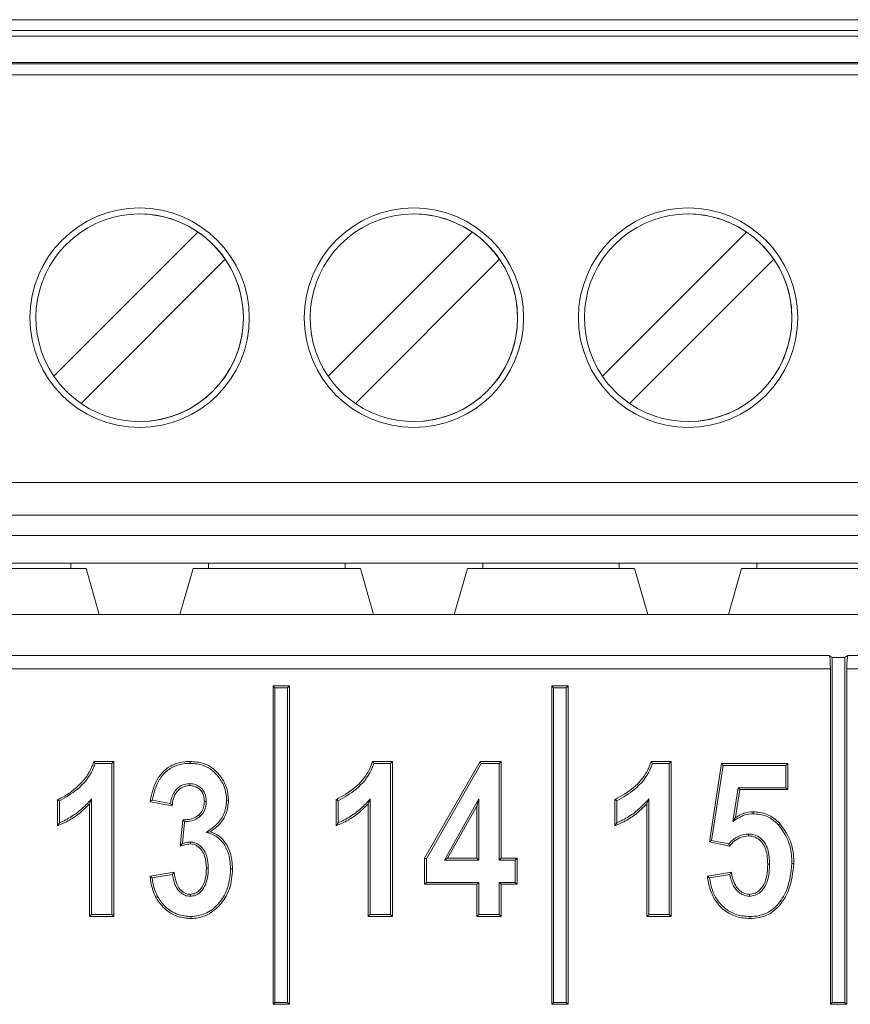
# Model space of a CAD drawing. Header units: millimetres. Extents: x 0 to 2100, y 0 to 1485.
# Tile 52 of 118: x 356 to 375, y 1248 to 1270. Entities that reach past the tile are written whole.
import ezdxf

# ---------------------------------------------------------------- set-up
doc = ezdxf.new("R2010")
doc.units = ezdxf.units.MM
doc.header["$LTSCALE"] = 5

msp = doc.modelspace()

# ---------------------------------------------------------------- linework, layer by layer
at = {"color": 7, "linetype": 'Continuous', "lineweight": 15}
for p, q in [((324.142, 1270.145), (386.642, 1270.145)), ((324.142, 1269.895), (386.642, 1269.895)), ((386.642, 1269.77), (324.142, 1269.77)), ((324.142, 1269.17), (386.642, 1269.17)), ((386.642, 1269.139), (324.142, 1269.139)), ((386.642, 1268.89), (324.142, 1268.89)), ((358.517, 1265.722), (358.517, 1265.722)), ((364.767, 1265.722), (364.767, 1265.722)), ((371.017, 1265.722), (371.017, 1265.722)), ((356.565, 1262.024), (359.851, 1265.31)), ((356.565, 1262.024), (359.851, 1265.31)), ((359.851, 1265.31), (359.851, 1265.31)), ((362.815, 1262.024), (366.101, 1265.31)), ((362.815, 1262.024), (366.101, 1265.31)), ((366.101, 1265.31), (366.101, 1265.31)), ((369.065, 1262.024), (372.351, 1265.31)), ((369.065, 1262.024), (372.351, 1265.31)), ((372.351, 1265.31), (372.351, 1265.31)), ((360.47, 1264.691), (357.184, 1261.405)), ((360.47, 1264.691), (360.47, 1264.691)), ((366.72, 1264.691), (363.434, 1261.405)), ((366.72, 1264.691), (366.72, 1264.691)), ((372.97, 1264.691), (369.684, 1261.405)), ((372.97, 1264.691), (372.97, 1264.691)), ((356.565, 1262.024), (356.565, 1262.024)), ((362.815, 1262.024), (362.815, 1262.024)), ((369.065, 1262.024), (369.065, 1262.024)), ((358.517, 1260.993), (358.517, 1260.993)), ((364.767, 1260.993), (364.767, 1260.993)), ((371.017, 1260.993), (371.017, 1260.993)), ((324.142, 1259.607), (386.642, 1259.607)), ((386.642, 1258.857), (324.142, 1258.857)), ((330.392, 1258.395), (380.392, 1258.395)), ((353.836, 1257.77), (356.948, 1257.77)), ((360.086, 1257.77), (356.948, 1257.77)), ((356.948, 1257.77), (356.948, 1257.645)), ((360.086, 1257.77), (363.198, 1257.77)), ((360.086, 1257.645), (360.086, 1257.77)), ((366.336, 1257.77), (363.198, 1257.77)), ((363.198, 1257.77), (363.198, 1257.645)), ((366.336, 1257.77), (369.448, 1257.77)), ((366.336, 1257.645), (366.336, 1257.77)), ((372.586, 1257.77), (369.448, 1257.77)), ((369.448, 1257.77), (369.448, 1257.645)), ((372.586, 1257.77), (375.698, 1257.77)), ((372.586, 1257.645), (372.586, 1257.77)), ((353.486, 1257.645), (357.298, 1257.645)), ((357.298, 1257.645), (357.597, 1256.596)), ((357.298, 1257.645), (357.298, 1257.645)), ((357.298, 1257.645), (357.597, 1256.596)), ((359.437, 1256.596), (359.736, 1257.645)), ((359.736, 1257.645), (363.548, 1257.645)), ((363.548, 1257.645), (363.847, 1256.596)), ((363.548, 1257.645), (363.548, 1257.645)), ((363.548, 1257.645), (363.847, 1256.596)), ((365.687, 1256.596), (365.986, 1257.645)), ((365.986, 1257.645), (369.798, 1257.645)), ((369.798, 1257.645), (370.097, 1256.596)), ((369.798, 1257.645), (369.798, 1257.645)), ((369.798, 1257.645), (370.097, 1256.596)), ((371.937, 1256.596), (372.236, 1257.645)), ((372.236, 1257.645), (376.048, 1257.645)), ((331.617, 1256.596), (379.175, 1256.596)), ((336.559, 1255.661), (374.234, 1255.661)), ((374.234, 1255.661), (374.302, 1255.62)), ((374.302, 1255.62), (374.302, 1247.765)), ((374.302, 1255.62), (374.59, 1255.62)), ((374.659, 1255.661), (374.59, 1255.62)), ((374.59, 1247.765), (374.59, 1255.62)), ((374.659, 1255.661), (389.318, 1255.661)), ((374.259, 1255.361), (336.534, 1255.361)), ((374.259, 1255.361), (374.259, 1247.721)), ((374.634, 1247.721), (374.634, 1255.361)), ((389.318, 1255.361), (374.634, 1255.361)), ((361.602, 1254.927), (361.559, 1254.971)), ((361.559, 1254.971), (361.559, 1247.721)), ((361.934, 1254.971), (361.559, 1254.971)), ((361.602, 1254.927), (361.602, 1247.765)), ((361.89, 1254.927), (361.602, 1254.927)), ((361.89, 1254.927), (361.934, 1254.971)), ((361.89, 1247.765), (361.89, 1254.927)), ((361.934, 1247.721), (361.934, 1254.971)), ((367.952, 1254.927), (367.909, 1254.971)), ((367.909, 1254.971), (367.909, 1247.721)), ((368.284, 1254.971), (367.909, 1254.971)), ((367.952, 1254.927), (367.952, 1247.765)), ((368.24, 1254.927), (367.952, 1254.927)), ((368.24, 1254.927), (368.284, 1254.971)), ((368.24, 1247.765), (368.24, 1254.927)), ((368.284, 1247.721), (368.284, 1254.971)), ((357.477, 1253.252), (357.929, 1253.252)), ((357.508, 1253.208), (357.885, 1253.208)), ((357.885, 1253.208), (357.929, 1253.252)), ((357.885, 1253.208), (357.885, 1249.765)), ((357.929, 1253.252), (357.929, 1249.721)), ((363.827, 1253.252), (364.279, 1253.252)), ((363.858, 1253.208), (364.235, 1253.208)), ((364.235, 1253.208), (364.279, 1253.252)), ((364.235, 1253.208), (364.235, 1249.765)), ((364.279, 1253.252), (364.279, 1249.721)), ((365.013, 1251.049), (366.277, 1253.252)), ((365.057, 1251.037), (366.302, 1253.208)), ((366.302, 1253.208), (366.277, 1253.252)), ((366.277, 1253.252), (366.756, 1253.252)), ((366.302, 1253.208), (366.712, 1253.208)), ((366.712, 1253.208), (366.756, 1253.252)), ((366.712, 1253.208), (366.712, 1251.007)), ((366.756, 1253.252), (366.756, 1251.051)), ((370.177, 1253.252), (370.629, 1253.252)), ((370.208, 1253.208), (370.585, 1253.208)), ((370.585, 1253.208), (370.629, 1253.252)), ((370.585, 1253.208), (370.585, 1249.765)), ((370.629, 1253.252), (370.629, 1249.721)), ((371.501, 1251.418), (371.776, 1253.206)), ((371.55, 1251.452), (371.813, 1253.163)), ((371.813, 1253.163), (371.776, 1253.206)), ((371.776, 1253.206), (373.289, 1253.206)), ((371.813, 1253.163), (373.245, 1253.163)), ((373.245, 1253.163), (373.289, 1253.206)), ((373.245, 1253.163), (373.245, 1252.654)), ((373.289, 1253.206), (373.289, 1252.61)), ((359.65, 1252.746), (359.65, 1252.702)), ((372.156, 1252.654), (372.038, 1251.885)), ((373.245, 1252.654), (372.156, 1252.654)), ((372.156, 1252.654), (372.193, 1252.61)), ((373.245, 1252.654), (373.289, 1252.61)), ((357.423, 1252.398), (357.379, 1252.289)), ((357.423, 1249.765), (357.423, 1252.398)), ((363.773, 1252.398), (363.729, 1252.289)), ((363.773, 1249.765), (363.773, 1252.398)), ((366.249, 1252.403), (365.462, 1251.007)), ((366.249, 1252.403), (366.205, 1252.237)), ((366.249, 1251.007), (366.249, 1252.403)), ((370.123, 1252.398), (370.079, 1252.289)), ((370.123, 1249.765), (370.123, 1252.398)), ((372.193, 1252.61), (372.095, 1251.972)), ((373.289, 1252.61), (372.193, 1252.61)), ((356.645, 1251.785), (356.645, 1252.381)), ((356.689, 1251.85), (356.689, 1252.352)), ((357.379, 1249.721), (357.379, 1252.289)), ((359.259, 1252.243), (358.755, 1252.335)), ((359.222, 1252.295), (358.806, 1252.37)), ((360.037, 1252.342), (359.993, 1252.342)), ((362.995, 1251.785), (362.995, 1252.381)), ((363.039, 1251.85), (363.039, 1252.352)), ((363.729, 1249.721), (363.729, 1252.289)), ((366.205, 1252.237), (365.537, 1251.051)), ((366.205, 1251.051), (366.205, 1252.237)), ((369.345, 1251.785), (369.345, 1252.381)), ((369.389, 1251.85), (369.389, 1252.352)), ((370.079, 1249.721), (370.079, 1252.289)), ((359.891, 1251.995), (359.863, 1252.029)), ((372.038, 1251.885), (372.095, 1251.972)), ((359.443, 1251.321), (359.503, 1251.922)), ((359.493, 1251.384), (359.542, 1251.879)), ((360.032, 1251.637), (360.131, 1251.652)), ((372.392, 1251.599), (372.393, 1251.555)), ((359.679, 1251.416), (359.678, 1251.372)), ((371.55, 1251.452), (371.501, 1251.418)), ((371.958, 1251.326), (371.501, 1251.418)), ((371.942, 1251.374), (371.55, 1251.452)), ((365.057, 1251.037), (365.013, 1251.049)), ((365.013, 1250.455), (365.013, 1251.049)), ((365.462, 1251.007), (365.537, 1251.051)), ((365.537, 1251.051), (366.205, 1251.051)), ((366.249, 1251.007), (366.205, 1251.051)), ((366.712, 1251.007), (366.756, 1251.051)), ((366.756, 1251.051), (367.123, 1251.051)), ((367.079, 1251.007), (367.123, 1251.051)), ((367.123, 1251.051), (367.123, 1250.455)), ((360.083, 1250.818), (360.039, 1250.818)), ((365.057, 1250.498), (365.057, 1251.037)), ((365.462, 1251.007), (366.249, 1251.007)), ((366.712, 1251.007), (367.079, 1251.007)), ((367.079, 1251.007), (367.079, 1250.498)), ((372.874, 1250.91), (372.831, 1250.91)), ((358.755, 1250.638), (359.305, 1250.73)), ((358.803, 1250.602), (359.267, 1250.679)), ((371.455, 1250.638), (372.005, 1250.73)), ((371.504, 1250.602), (371.968, 1250.679)), ((365.057, 1250.498), (365.013, 1250.455)), ((366.205, 1250.455), (365.013, 1250.455)), ((366.249, 1250.498), (365.057, 1250.498)), ((366.249, 1250.498), (366.205, 1250.455)), ((366.205, 1249.721), (366.205, 1250.455)), ((366.249, 1249.765), (366.249, 1250.498)), ((366.712, 1250.498), (366.712, 1249.765)), ((366.712, 1250.498), (366.756, 1250.455)), ((367.079, 1250.498), (366.712, 1250.498)), ((366.756, 1250.455), (366.756, 1249.721)), ((367.123, 1250.455), (366.756, 1250.455)), ((367.079, 1250.498), (367.123, 1250.455)), ((359.674, 1250.181), (359.673, 1250.225)), ((372.412, 1250.181), (372.413, 1250.225)), ((357.423, 1249.765), (357.379, 1249.721)), ((357.929, 1249.721), (357.379, 1249.721)), ((357.885, 1249.765), (357.423, 1249.765)), ((357.885, 1249.765), (357.929, 1249.721)), ((363.773, 1249.765), (363.729, 1249.721)), ((364.279, 1249.721), (363.729, 1249.721)), ((364.235, 1249.765), (363.773, 1249.765)), ((364.235, 1249.765), (364.279, 1249.721)), ((366.249, 1249.765), (366.205, 1249.721)), ((366.756, 1249.721), (366.205, 1249.721)), ((366.712, 1249.765), (366.249, 1249.765)), ((366.712, 1249.765), (366.756, 1249.721)), ((370.123, 1249.765), (370.079, 1249.721)), ((370.629, 1249.721), (370.079, 1249.721)), ((370.585, 1249.765), (370.123, 1249.765)), ((370.585, 1249.765), (370.629, 1249.721)), ((361.602, 1247.765), (361.559, 1247.721)), ((361.559, 1247.721), (361.934, 1247.721)), ((361.602, 1247.765), (361.89, 1247.765)), ((361.89, 1247.765), (361.934, 1247.721)), ((367.952, 1247.765), (367.909, 1247.721)), ((367.909, 1247.721), (368.284, 1247.721)), ((367.952, 1247.765), (368.24, 1247.765)), ((368.24, 1247.765), (368.284, 1247.721)), ((374.302, 1247.765), (374.259, 1247.721)), ((374.259, 1247.721), (374.634, 1247.721)), ((374.302, 1247.765), (374.59, 1247.765)), ((374.59, 1247.765), (374.634, 1247.721))]:
    msp.add_line(p, q, dxfattribs=at)
at = {"color": 7, "linetype": 'Continuous', "lineweight": 15, "flags": 128}
for points in [[(359.666, 1253.208), (359.666, 1253.222), (359.666, 1253.235), (359.666, 1253.252)], [(356.689, 1252.352), (356.667, 1252.367), (356.645, 1252.381)], [(360.5, 1252.373), (360.513, 1252.373), (360.526, 1252.373), (360.543, 1252.373)], [(363.039, 1252.352), (363.017, 1252.367), (362.995, 1252.381)], [(369.389, 1252.352), (369.367, 1252.367), (369.345, 1252.381)], [(372.497, 1252.062), (372.497, 1252.081), (372.497, 1252.106)], [(373.077, 1251.805), (373.087, 1251.814), (373.096, 1251.823), (373.109, 1251.835)], [(373.383, 1250.924), (373.396, 1250.924), (373.409, 1250.924), (373.427, 1250.924)], [(360.591, 1250.804), (360.613, 1250.804), (360.635, 1250.804)], [(359.684, 1249.719), (359.684, 1249.706), (359.684, 1249.692), (359.684, 1249.675)], [(372.423, 1249.719), (372.423, 1249.706), (372.423, 1249.692), (372.424, 1249.675)]]:
    msp.add_lwpolyline(points, dxfattribs=at)
at = {"color": 7, "linetype": 'Continuous', "lineweight": 15}
for centre in [(358.517, 1263.357), (364.767, 1263.357), (371.017, 1263.357)]:
    msp.add_circle(centre, 2.5, dxfattribs=at)
for centre, radius, start, end in [((358.517, 1263.357), 2.5, 90, 180), ((364.767, 1263.357), 2.5, 90, 180), ((371.017, 1263.357), 2.5, 90, 180), ((358.517, 1263.357), 2.364, 55.6634, 214.3366), ((358.517, 1263.357), 2.364, 270, 90), ((364.767, 1263.357), 2.364, 55.6634, 214.3366), ((364.767, 1263.357), 2.364, 270, 90), ((371.017, 1263.357), 2.364, 55.6634, 214.3366), ((371.017, 1263.357), 2.364, 270, 90), ((358.517, 1263.357), 2.364, 34.3366, 55.6634), ((364.767, 1263.357), 2.364, 34.3366, 55.6634), ((371.017, 1263.357), 2.364, 34.3366, 55.6634), ((358.517, 1263.357), 2.364, 235.6634, 34.3366), ((364.767, 1263.357), 2.364, 235.6634, 34.3366), ((371.017, 1263.357), 2.364, 235.6634, 34.3366), ((358.517, 1263.357), 2.5, 180, 270), ((364.767, 1263.357), 2.5, 180, 270), ((371.017, 1263.357), 2.5, 180, 270), ((358.517, 1263.357), 2.364, 214.3366, 235.6634), ((364.767, 1263.357), 2.364, 214.3366, 235.6634), ((371.017, 1263.357), 2.364, 214.3366, 235.6634)]:
    msp.add_arc(centre, radius, start, end, dxfattribs=at)
for centre, start_param, end_param in [((374.232, 1255.361), 4.712389, 6.230825), ((374.66, 1255.361), 0.05236, 1.570796)]:
    msp.add_ellipse(centre, major_axis=(0, 0.3), ratio=0.087489, start_param=start_param, end_param=end_param, dxfattribs=at)
for points, knots in [([(356.645, 1252.381), (356.691, 1252.401), (356.76, 1252.432), (356.846, 1252.483), (356.909, 1252.526), (356.969, 1252.57), (357.028, 1252.617), (357.085, 1252.667), (357.14, 1252.718), (357.193, 1252.771), (357.243, 1252.828), (357.29, 1252.887), (357.333, 1252.949), (357.373, 1253.013), (357.408, 1253.079), (357.445, 1253.159), (357.465, 1253.217), (357.477, 1253.252)], [0, 0, 0, 0, 0.121424, 0.182146, 0.242858, 0.303558, 0.364257, 0.424957, 0.485656, 0.546361, 0.607072, 0.667786, 0.728501, 0.789218, 0.849933, 0.910654, 1, 1, 1, 1]), ([(356.689, 1252.352), (356.831, 1252.435), (357.134, 1252.609), (357.402, 1252.934), (357.488, 1253.157), (357.508, 1253.208)], [0, 0, 0, 0, 0.4070049, 0.8636203, 1, 1, 1, 1]), ([(357.508, 1253.208), (357.503, 1253.216), (357.493, 1253.23), (357.482, 1253.245), (357.477, 1253.252)], [0, 0, 0, 0, 0.5, 1, 1, 1, 1]), ([(358.755, 1252.335), (358.79, 1252.496), (358.845, 1252.748), (359.049, 1253.037), (359.281, 1253.191), (359.498, 1253.247), (359.626, 1253.251), (359.666, 1253.252)], [0, 0, 0, 0, 0.343297, 0.536304, 0.730119, 0.916333, 1, 1, 1, 1]), ([(358.806, 1252.37), (358.838, 1252.509), (358.891, 1252.733), (359.074, 1252.999), (359.293, 1253.148), (359.502, 1253.203), (359.626, 1253.207), (359.666, 1253.208)], [0, 0, 0, 0, 0.320083, 0.518706, 0.718316, 0.907702, 1, 1, 1, 1]), ([(359.666, 1253.252), (359.768, 1253.245), (359.955, 1253.231), (360.2, 1253.099), (360.383, 1252.899), (360.518, 1252.653), (360.535, 1252.463), (360.543, 1252.373)], [0, 0, 0, 0, 0.220184, 0.404554, 0.588461, 0.805131, 1, 1, 1, 1]), ([(359.666, 1253.208), (359.768, 1253.201), (359.95, 1253.187), (360.183, 1253.055), (360.353, 1252.865), (360.477, 1252.633), (360.493, 1252.455), (360.5, 1252.373)], [0, 0, 0, 0, 0.231957, 0.413399, 0.594266, 0.81341, 1, 1, 1, 1]), ([(362.995, 1252.381), (363.144, 1252.464), (363.429, 1252.625), (363.708, 1252.946), (363.796, 1253.172), (363.827, 1253.252)], [0, 0, 0, 0, 0.412548, 0.792795, 1, 1, 1, 1]), ([(363.039, 1252.352), (363.181, 1252.435), (363.484, 1252.609), (363.752, 1252.934), (363.838, 1253.157), (363.858, 1253.208)], [0, 0, 0, 0, 0.407005, 0.86362, 1, 1, 1, 1]), ([(363.858, 1253.208), (363.853, 1253.216), (363.843, 1253.23), (363.832, 1253.245), (363.827, 1253.252)], [0, 0, 0, 0, 0.5, 1, 1, 1, 1]), ([(369.345, 1252.381), (369.494, 1252.464), (369.779, 1252.625), (370.058, 1252.946), (370.146, 1253.172), (370.177, 1253.252)], [0, 0, 0, 0, 0.412548, 0.792795, 1, 1, 1, 1]), ([(369.389, 1252.352), (369.531, 1252.435), (369.834, 1252.609), (370.102, 1252.934), (370.188, 1253.157), (370.208, 1253.208)], [0, 0, 0, 0, 0.407005, 0.86362, 1, 1, 1, 1]), ([(370.208, 1253.208), (370.203, 1253.216), (370.193, 1253.23), (370.182, 1253.245), (370.177, 1253.252)], [0, 0, 0, 0, 0.4999999, 1, 1, 1, 1]), ([(359.65, 1252.746), (359.599, 1252.74), (359.498, 1252.729), (359.374, 1252.642), (359.276, 1252.514), (359.236, 1252.391), (359.224, 1252.311), (359.222, 1252.295)], [0, 0, 0, 0, 0.221935, 0.443415, 0.644984, 0.925206, 1, 1, 1, 1]), ([(359.65, 1252.702), (359.599, 1252.696), (359.504, 1252.684), (359.393, 1252.597), (359.307, 1252.477), (359.272, 1252.352), (359.262, 1252.267), (359.259, 1252.243)], [0, 0, 0, 0, 0.228423, 0.425992, 0.615038, 0.890215, 1, 1, 1, 1]), ([(360.037, 1252.342), (360.032, 1252.405), (360.023, 1252.507), (359.945, 1252.629), (359.849, 1252.705), (359.745, 1252.742), (359.676, 1252.745), (359.65, 1252.746)], [0, 0, 0, 0, 0.295054, 0.484556, 0.673626, 0.874113, 1, 1, 1, 1]), ([(359.993, 1252.342), (359.99, 1252.389), (359.984, 1252.471), (359.929, 1252.579), (359.848, 1252.653), (359.751, 1252.697), (359.682, 1252.7), (359.65, 1252.702)], [0, 0, 0, 0, 0.248126, 0.440802, 0.633837, 0.830577, 1, 1, 1, 1]), ([(357.423, 1252.398), (357.354, 1252.325), (357.215, 1252.177), (356.97, 1251.987), (356.783, 1251.896), (356.689, 1251.85)], [0, 0, 0, 0, 0.326291, 0.658489, 1, 1, 1, 1]), ([(363.773, 1252.398), (363.704, 1252.325), (363.565, 1252.177), (363.32, 1251.987), (363.133, 1251.896), (363.039, 1251.85)], [0, 0, 0, 0, 0.326291, 0.658489, 1, 1, 1, 1]), ([(370.123, 1252.398), (370.054, 1252.325), (369.915, 1252.177), (369.67, 1251.987), (369.483, 1251.896), (369.389, 1251.85)], [0, 0, 0, 0, 0.3262914, 0.6584886, 1, 1, 1, 1]), ([(357.379, 1252.289), (357.308, 1252.218), (357.167, 1252.078), (356.919, 1251.906), (356.737, 1251.825), (356.645, 1251.785)], [0, 0, 0, 0, 0.3360462, 0.6640974, 1, 1, 1, 1]), ([(358.806, 1252.37), (358.797, 1252.364), (358.78, 1252.353), (358.763, 1252.341), (358.755, 1252.335)], [0, 0, 0, 0, 0.5, 1, 1, 1, 1]), ([(359.222, 1252.295), (359.228, 1252.286), (359.24, 1252.269), (359.253, 1252.252), (359.259, 1252.243)], [0, 0, 0, 0, 0.5, 1, 1, 1, 1]), ([(359.863, 1252.029), (359.896, 1252.065), (359.959, 1252.134), (359.99, 1252.25), (359.992, 1252.318), (359.993, 1252.342)], [0, 0, 0, 0, 0.415552, 0.793921, 1, 1, 1, 1]), ([(359.891, 1251.995), (359.924, 1252.031), (359.993, 1252.103), (360.032, 1252.231), (360.036, 1252.311), (360.037, 1252.342)], [0, 0, 0, 0, 0.373178, 0.762977, 1, 1, 1, 1]), ([(360.5, 1252.373), (360.489, 1252.271), (360.47, 1252.07), (360.287, 1251.811), (360.119, 1251.696), (360.032, 1251.637)], [0, 0, 0, 0, 0.334091, 0.654613, 1, 1, 1, 1]), ([(360.543, 1252.373), (360.534, 1252.271), (360.514, 1252.064), (360.348, 1251.813), (360.197, 1251.702), (360.131, 1251.652)], [0, 0, 0, 0, 0.351817, 0.711628, 1, 1, 1, 1]), ([(363.729, 1252.289), (363.658, 1252.218), (363.517, 1252.078), (363.269, 1251.906), (363.087, 1251.825), (362.995, 1251.785)], [0, 0, 0, 0, 0.3360462, 0.6640974, 1, 1, 1, 1]), ([(370.079, 1252.289), (370.008, 1252.218), (369.867, 1252.078), (369.619, 1251.906), (369.437, 1251.825), (369.345, 1251.785)], [0, 0, 0, 0, 0.336046, 0.664097, 1, 1, 1, 1]), ([(359.503, 1251.922), (359.546, 1251.923), (359.648, 1251.925), (359.775, 1251.964), (359.842, 1252.014), (359.863, 1252.029)], [0, 0, 0, 0, 0.341831, 0.800795, 1, 1, 1, 1]), ([(359.542, 1251.879), (359.581, 1251.881), (359.683, 1251.887), (359.804, 1251.931), (359.873, 1251.982), (359.891, 1251.995)], [0, 0, 0, 0, 0.307316, 0.824625, 1, 1, 1, 1]), ([(372.038, 1251.885), (372.068, 1251.904), (372.13, 1251.943), (372.221, 1251.997), (372.342, 1252.049), (372.437, 1252.057), (372.497, 1252.062)], [0, 0, 0, 0, 0.2164996, 0.4331178, 0.641229, 1, 1, 1, 1]), ([(372.095, 1251.972), (372.126, 1251.991), (372.188, 1252.028), (372.318, 1252.089), (372.426, 1252.099), (372.497, 1252.106)], [0, 0, 0, 0, 0.252712, 0.505947, 1, 1, 1, 1]), ([(372.497, 1252.106), (372.599, 1252.096), (372.805, 1252.077), (373.002, 1251.943), (373.092, 1251.853), (373.109, 1251.835)], [0, 0, 0, 0, 0.443348, 0.890233, 1, 1, 1, 1]), ([(372.497, 1252.062), (372.6, 1252.052), (372.799, 1252.032), (372.983, 1251.901), (373.063, 1251.819), (373.077, 1251.805)], [0, 0, 0, 0, 0.469228, 0.907923, 1, 1, 1, 1]), ([(356.689, 1251.85), (356.681, 1251.839), (356.667, 1251.817), (356.652, 1251.795), (356.645, 1251.785)], [0, 0, 0, 0, 0.5, 1, 1, 1, 1]), ([(359.542, 1251.879), (359.538, 1251.884), (359.529, 1251.894), (359.515, 1251.909), (359.507, 1251.918), (359.503, 1251.922)], [0, 0, 0, 0, 0.368432, 0.684216, 1, 1, 1, 1]), ([(363.039, 1251.85), (363.031, 1251.839), (363.017, 1251.817), (363.002, 1251.795), (362.995, 1251.785)], [0, 0, 0, 0, 0.5, 1, 1, 1, 1]), ([(369.389, 1251.85), (369.381, 1251.839), (369.367, 1251.817), (369.352, 1251.795), (369.345, 1251.785)], [0, 0, 0, 0, 0.5, 1, 1, 1, 1]), ([(373.077, 1251.805), (373.156, 1251.697), (373.314, 1251.481), (373.376, 1251.161), (373.381, 1250.976), (373.383, 1250.924)], [0, 0, 0, 0, 0.417768, 0.834903, 1, 1, 1, 1]), ([(373.109, 1251.835), (373.192, 1251.722), (373.357, 1251.497), (373.42, 1251.165), (373.425, 1250.976), (373.427, 1250.924)], [0, 0, 0, 0, 0.42142, 0.841074, 1, 1, 1, 1]), ([(360.032, 1251.637), (360.119, 1251.61), (360.278, 1251.559), (360.444, 1251.379), (360.569, 1251.131), (360.583, 1250.93), (360.591, 1250.804)], [0, 0, 0, 0, 0.24659, 0.451743, 0.655499, 1, 1, 1, 1]), ([(360.131, 1251.652), (360.202, 1251.622), (360.34, 1251.563), (360.49, 1251.387), (360.613, 1251.137), (360.627, 1250.931), (360.635, 1250.804)], [0, 0, 0, 0, 0.218574, 0.419125, 0.641773, 1, 1, 1, 1]), ([(372.392, 1251.599), (372.322, 1251.591), (372.186, 1251.574), (372.038, 1251.475), (371.968, 1251.401), (371.942, 1251.374)], [0, 0, 0, 0, 0.405311, 0.781683, 1, 1, 1, 1]), ([(372.393, 1251.555), (372.322, 1251.546), (372.192, 1251.529), (372.05, 1251.428), (371.984, 1251.355), (371.958, 1251.326)], [0, 0, 0, 0, 0.415839, 0.768355, 1, 1, 1, 1]), ([(372.874, 1250.91), (372.869, 1251.026), (372.862, 1251.2), (372.763, 1251.412), (372.643, 1251.534), (372.508, 1251.593), (372.423, 1251.597), (372.392, 1251.599)], [0, 0, 0, 0, 0.365615, 0.547296, 0.72993, 0.901776, 1, 1, 1, 1]), ([(372.831, 1250.91), (372.826, 1251.022), (372.819, 1251.186), (372.728, 1251.384), (372.621, 1251.495), (372.499, 1251.549), (372.421, 1251.554), (372.393, 1251.555)], [0, 0, 0, 0, 0.380901, 0.556848, 0.733788, 0.902147, 1, 1, 1, 1]), ([(359.493, 1251.384), (359.485, 1251.374), (359.468, 1251.353), (359.451, 1251.332), (359.443, 1251.321)], [0, 0, 0, 0, 0.499997, 1, 1, 1, 1]), ([(359.678, 1251.372), (359.654, 1251.371), (359.608, 1251.369), (359.529, 1251.35), (359.475, 1251.332), (359.443, 1251.321)], [0, 0, 0, 0, 0.289123, 0.578377, 1, 1, 1, 1]), ([(359.679, 1251.416), (359.655, 1251.415), (359.592, 1251.412), (359.531, 1251.395), (359.493, 1251.384)], [0, 0, 0, 0, 0.369388, 1, 1, 1, 1]), ([(360.039, 1250.818), (360.033, 1250.913), (360.025, 1251.057), (359.938, 1251.232), (359.845, 1251.328), (359.749, 1251.367), (359.697, 1251.37), (359.678, 1251.372)], [0, 0, 0, 0, 0.383672, 0.585885, 0.789705, 0.919035, 1, 1, 1, 1]), ([(360.083, 1250.818), (360.077, 1250.917), (360.068, 1251.072), (359.976, 1251.253), (359.881, 1251.353), (359.778, 1251.407), (359.711, 1251.413), (359.679, 1251.416)], [0, 0, 0, 0, 0.36717, 0.575426, 0.749374, 0.878827, 1, 1, 1, 1]), ([(371.942, 1251.374), (371.944, 1251.367), (371.949, 1251.351), (371.955, 1251.335), (371.958, 1251.326)], [0, 0, 0, 0, 0.411699, 1, 1, 1, 1]), ([(359.673, 1250.225), (359.711, 1250.23), (359.787, 1250.239), (359.888, 1250.315), (359.978, 1250.443), (360.032, 1250.62), (360.037, 1250.754), (360.039, 1250.818)], [0, 0, 0, 0, 0.14686, 0.290792, 0.478739, 0.750747, 1, 1, 1, 1]), ([(359.674, 1250.181), (359.711, 1250.185), (359.794, 1250.194), (359.909, 1250.273), (360.011, 1250.41), (360.074, 1250.601), (360.08, 1250.746), (360.083, 1250.818)], [0, 0, 0, 0, 0.134433, 0.295688, 0.480181, 0.741981, 1, 1, 1, 1]), ([(372.412, 1250.181), (372.457, 1250.186), (372.548, 1250.195), (372.677, 1250.28), (372.791, 1250.423), (372.865, 1250.645), (372.871, 1250.815), (372.874, 1250.91)], [0, 0, 0, 0, 0.138388, 0.28412, 0.467744, 0.703114, 1, 1, 1, 1]), ([(372.413, 1250.225), (372.458, 1250.231), (372.542, 1250.241), (372.657, 1250.324), (372.759, 1250.458), (372.823, 1250.666), (372.828, 1250.825), (372.831, 1250.91)], [0, 0, 0, 0, 0.149825, 0.280793, 0.466092, 0.711112, 1, 1, 1, 1]), ([(373.383, 1250.924), (373.361, 1250.731), (373.325, 1250.405), (373.116, 1250.038), (372.887, 1249.825), (372.652, 1249.731), (372.494, 1249.722), (372.423, 1249.719)], [0, 0, 0, 0, 0.336732, 0.568731, 0.72257, 0.876726, 1, 1, 1, 1]), ([(373.427, 1250.924), (373.404, 1250.725), (373.367, 1250.388), (373.148, 1250.007), (372.908, 1249.786), (372.662, 1249.687), (372.496, 1249.679), (372.424, 1249.675)], [0, 0, 0, 0, 0.334109, 0.565539, 0.721503, 0.877756, 1, 1, 1, 1]), ([(358.803, 1250.602), (358.795, 1250.608), (358.779, 1250.62), (358.763, 1250.632), (358.755, 1250.638)], [0, 0, 0, 0, 0.4999999, 1, 1, 1, 1]), ([(359.684, 1249.675), (359.582, 1249.683), (359.384, 1249.7), (359.124, 1249.851), (358.923, 1250.071), (358.797, 1250.344), (358.768, 1250.543), (358.755, 1250.638)], [0, 0, 0, 0, 0.205855, 0.399934, 0.593279, 0.805049, 1, 1, 1, 1]), ([(359.684, 1249.719), (359.582, 1249.728), (359.371, 1249.746), (359.111, 1249.918), (358.91, 1250.173), (358.828, 1250.413), (358.807, 1250.569), (358.803, 1250.602)], [0, 0, 0, 0, 0.222048, 0.45733, 0.656678, 0.92699, 1, 1, 1, 1]), ([(359.267, 1250.679), (359.273, 1250.687), (359.286, 1250.704), (359.299, 1250.721), (359.305, 1250.73)], [0, 0, 0, 0, 0.5, 1, 1, 1, 1]), ([(359.267, 1250.679), (359.28, 1250.601), (359.301, 1250.469), (359.395, 1250.315), (359.496, 1250.225), (359.593, 1250.186), (359.651, 1250.183), (359.674, 1250.181)], [0, 0, 0, 0, 0.336276, 0.562905, 0.754067, 0.903808, 1, 1, 1, 1]), ([(359.305, 1250.73), (359.317, 1250.639), (359.335, 1250.502), (359.43, 1250.342), (359.529, 1250.253), (359.619, 1250.228), (359.664, 1250.226), (359.673, 1250.225)], [0, 0, 0, 0, 0.395191, 0.598823, 0.803968, 0.959174, 1, 1, 1, 1]), ([(360.591, 1250.804), (360.575, 1250.626), (360.547, 1250.329), (360.31, 1249.984), (360.029, 1249.76), (359.797, 1249.732), (359.684, 1249.719)], [0, 0, 0, 0, 0.335593, 0.56019, 0.785444, 1, 1, 1, 1]), ([(360.635, 1250.804), (360.623, 1250.649), (360.601, 1250.37), (360.396, 1250.013), (360.14, 1249.784), (359.883, 1249.685), (359.738, 1249.678), (359.684, 1249.675)], [0, 0, 0, 0, 0.281085, 0.507772, 0.734642, 0.901477, 1, 1, 1, 1]), ([(371.504, 1250.602), (371.495, 1250.608), (371.479, 1250.62), (371.463, 1250.632), (371.455, 1250.638)], [0, 0, 0, 0, 0.5, 1, 1, 1, 1]), ([(372.424, 1249.675), (372.322, 1249.682), (372.121, 1249.697), (371.851, 1249.837), (371.64, 1250.053), (371.505, 1250.332), (371.472, 1250.535), (371.455, 1250.638)], [0, 0, 0, 0, 0.201272, 0.396167, 0.590723, 0.793136, 1, 1, 1, 1]), ([(372.423, 1249.719), (372.321, 1249.726), (372.125, 1249.741), (371.866, 1249.882), (371.668, 1250.09), (371.551, 1250.342), (371.519, 1250.52), (371.504, 1250.602)], [0, 0, 0, 0, 0.216571, 0.41591, 0.614881, 0.822161, 1, 1, 1, 1]), ([(371.968, 1250.679), (371.974, 1250.688), (371.986, 1250.704), (371.999, 1250.721), (372.005, 1250.73)], [0, 0, 0, 0, 0.5, 1, 1, 1, 1]), ([(371.968, 1250.679), (371.987, 1250.59), (372.019, 1250.441), (372.146, 1250.289), (372.272, 1250.199), (372.364, 1250.187), (372.412, 1250.181)], [0, 0, 0, 0, 0.373667, 0.617545, 0.8042, 1, 1, 1, 1]), ([(372.005, 1250.73), (372.02, 1250.64), (372.043, 1250.496), (372.156, 1250.341), (372.265, 1250.253), (372.357, 1250.229), (372.405, 1250.226), (372.413, 1250.225)], [0, 0, 0, 0, 0.380716, 0.606843, 0.797096, 0.966981, 1, 1, 1, 1])]:
    msp.add_open_spline(points, degree=3, knots=knots, dxfattribs=at)

doc.saveas('drawing.dxf')
